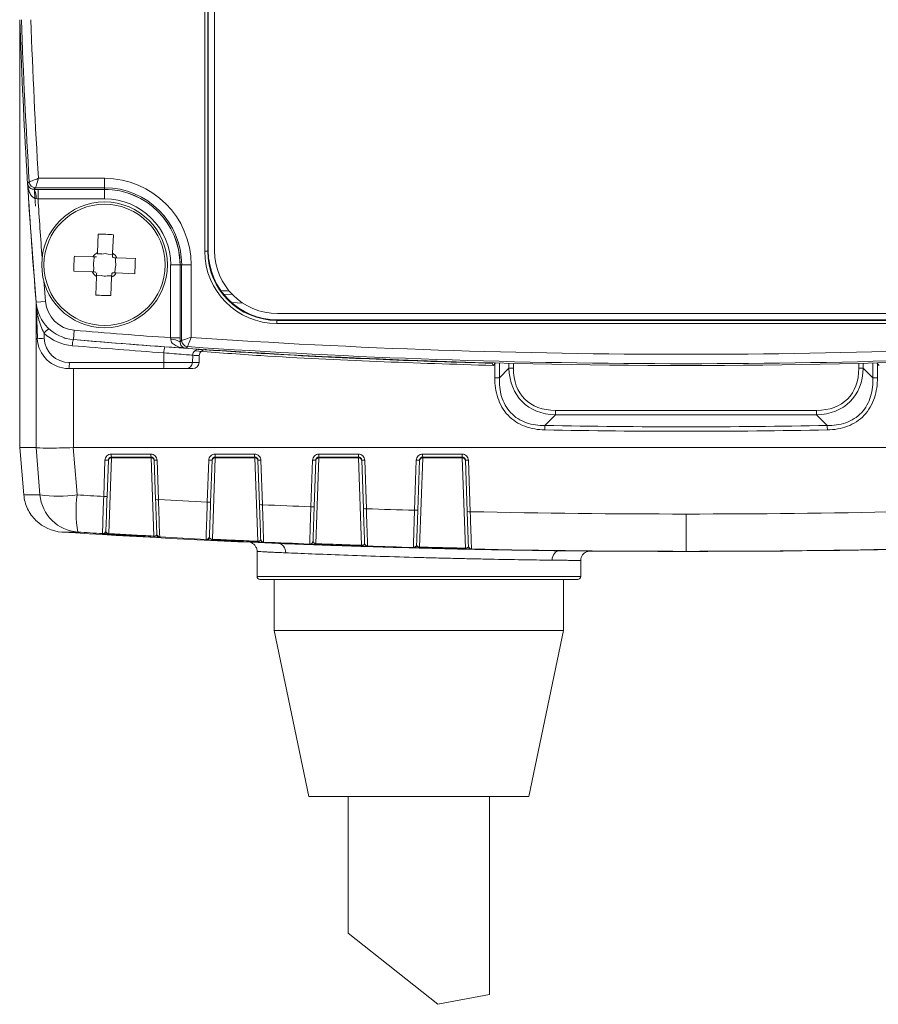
# Model space of a CAD drawing. Header units: millimetres. Extents: x 5 to 415, y 5 to 292.
# Tile 23 of 57: x 64 to 91, y 115 to 146. Entities that reach past the tile are written whole.
import ezdxf

# ---------------------------------------------------------------- set-up
doc = ezdxf.new("R2010")
doc.units = ezdxf.units.MM

msp = doc.modelspace()

# ---------------------------------------------------------------- linework, layer by layer
at = {"color": 7, "linetype": 'Continuous', "lineweight": 15}
for p, q in [((69.725, 138.706), (69.725, 153.438)), ((69.825, 153.438), (69.825, 138.706)), ((63.841, 132.46), (63.841, 146.072)), ((64.438, 141.025), (66.541, 141.025)), ((66.541, 141.025), (66.541, 140.725)), ((66.541, 140.725), (64.344, 140.725)), ((64.423, 140.674), (66.541, 140.674)), ((64.423, 140.374), (64.423, 140.674)), ((66.541, 140.674), (66.541, 140.725)), ((66.541, 140.374), (64.423, 140.374)), ((66.797, 138.645), (66.821, 139.231)), ((66.167, 138.528), (65.581, 138.552)), ((67.52, 138.471), (66.934, 138.496)), ((69.725, 138.706), (69.825, 138.706)), ((69.825, 138.706), (69.84, 138.721)), ((68.643, 135.953), (68.643, 138.272)), ((68.943, 138.272), (68.993, 138.272)), ((68.943, 138.272), (68.943, 135.953)), ((68.993, 135.87), (68.993, 138.272)), ((69.293, 138.272), (68.993, 138.272)), ((69.293, 138.272), (69.293, 135.963)), ((65.561, 138.073), (66.147, 138.048)), ((66.285, 137.899), (66.26, 137.313)), ((66.74, 137.292), (66.764, 137.878)), ((64.661, 137.107), (64.362, 137.082)), ((64.362, 137.082), (64.362, 137.082)), ((64.402, 135.937), (64.362, 137.078)), ((72.041, 136.722), (98.041, 136.722)), ((72.04, 136.521), (72.025, 136.506)), ((72.025, 136.406), (72.025, 136.506)), ((72.025, 136.506), (98.056, 136.506)), ((98.056, 136.406), (72.025, 136.406)), ((64.614, 136.101), (64.619, 135.937)), ((65.574, 136.191), (65.549, 135.892)), ((68.643, 135.953), (68.943, 135.953)), ((65.549, 135.892), (65.549, 135.892)), ((68.429, 135.473), (68.428, 135.165)), ((69.344, 135.397), (69.336, 135.165)), ((69.547, 135.165), (69.555, 135.383)), ((65.419, 135.165), (68.428, 135.165)), ((68.428, 135.165), (69.336, 135.165)), ((78.868, 135.142), (78.898, 135.071)), ((68.411, 134.972), (65.401, 134.972)), ((69.139, 134.972), (68.411, 134.972)), ((69.347, 134.972), (69.139, 134.972)), ((79.101, 134.683), (79.404, 134.986)), ((79.546, 134.986), (79.404, 134.986)), ((90.535, 134.986), (90.677, 134.986)), ((90.98, 134.683), (90.677, 134.986)), ((79.101, 134.683), (78.955, 134.683)), ((90.98, 134.683), (91.127, 134.683)), ((80.889, 133.643), (80.889, 133.501)), ((80.889, 133.643), (89.192, 133.643)), ((89.192, 133.643), (89.192, 133.501)), ((63.841, 132.46), (64.362, 132.46)), ((63.972, 130.955), (63.841, 132.46)), ((65.549, 132.46), (104.533, 132.46)), ((66.754, 132.25), (68.012, 132.25)), ((70.055, 132.25), (71.314, 132.25)), ((73.357, 132.25), (74.615, 132.25)), ((76.658, 132.25), (77.917, 132.25)), ((66.513, 130.902), (66.554, 132.057)), ((66.662, 132.062), (66.621, 130.908)), ((66.762, 132.129), (66.678, 129.724)), ((68.02, 132.158), (66.762, 132.158)), ((68.107, 129.642), (68.02, 132.129)), ((68.163, 130.807), (68.12, 132.062)), ((68.212, 132.057), (68.256, 130.802)), ((69.809, 130.721), (69.855, 132.057)), ((69.962, 132.062), (69.915, 130.726)), ((70.062, 132.129), (69.971, 129.544)), ((71.32, 132.158), (70.062, 132.158)), ((71.412, 129.477), (71.32, 132.129)), ((71.469, 130.644), (71.42, 132.062)), ((71.514, 132.057), (71.563, 130.639)), ((73.105, 130.575), (73.157, 132.057)), ((73.262, 132.062), (73.21, 130.58)), ((73.362, 132.129), (73.266, 129.401)), ((74.62, 132.158), (73.362, 132.158)), ((74.717, 129.35), (74.62, 132.129)), ((74.774, 130.517), (74.72, 132.062)), ((74.815, 132.057), (74.869, 130.511)), ((76.402, 130.465), (76.458, 132.057)), ((76.562, 132.062), (76.506, 130.47)), ((76.662, 132.129), (76.563, 129.295)), ((77.92, 132.158), (76.662, 132.158)), ((78.02, 129.259), (77.92, 132.129)), ((78.077, 130.425), (78.02, 132.062)), ((78.117, 132.057), (78.174, 130.42)), ((85.041, 130.345), (85.041, 129.158)), ((66.529, 129.721), (66.676, 129.712)), ((72.071, 129.41), (72.071, 129.41)), ((71.391, 129.157), (71.391, 128.36)), ((81.026, 129.177), (81.026, 129.177)), ((84.346, 129.158), (84.532, 129.158)), ((85.736, 129.158), (85.55, 129.158)), ((81.691, 128.36), (81.691, 128.869)), ((81.591, 128.26), (71.491, 128.26)), ((71.941, 126.64), (71.941, 128.26)), ((81.141, 128.26), (81.141, 126.64)), ((71.941, 126.64), (81.141, 126.64)), ((71.941, 126.64), (73.041, 121.36)), ((80.041, 121.36), (81.141, 126.64)), ((80.041, 121.36), (73.041, 121.36)), ((74.291, 121.36), (74.291, 117.012)), ((78.791, 115.055), (78.791, 121.36)), ((77.138, 114.747), (74.291, 117.012)), ((78.791, 115.055), (77.138, 114.747))]:
    msp.add_line(p, q, dxfattribs=at)
at = {"color": 144, "linetype": 'Continuous', "lineweight": 0}
for p, q in [((69.84, 138.721), (69.84, 153.423)), ((70.041, 153.422), (70.041, 138.722)), ((64.301, 140.729), (64.339, 140.139)), ((66.541, 140.374), (66.541, 140.674)), ((66.342, 139.251), (66.317, 138.665)), ((66.209, 138.526), (66.203, 138.383)), ((66.317, 138.665), (66.315, 138.624)), ((66.458, 138.618), (66.315, 138.624)), ((66.795, 138.603), (66.652, 138.61)), ((66.886, 138.354), (66.892, 138.497)), ((66.195, 138.189), (66.189, 138.046)), ((66.872, 138.018), (66.878, 138.161)), ((68.643, 138.272), (68.943, 138.272)), ((66.286, 137.94), (66.429, 137.934)), ((66.623, 137.926), (66.766, 137.92)), ((66.914, 138.016), (67.5, 137.991)), ((70.325, 137.343), (70.61, 137.325)), ((70.937, 137.054), (70.579, 137.076)), ((98.042, 136.521), (72.04, 136.521)), ((65.291, 135.927), (65.19, 135.98)), ((69.634, 135.577), (69.517, 135.584)), ((78.88, 135.154), (78.868, 135.142)), ((78.979, 135.151), (78.898, 135.071)), ((91.183, 135.071), (91.103, 135.151)), ((80.889, 133.501), (80.55, 133.162)), ((89.192, 133.501), (80.889, 133.501)), ((89.192, 133.501), (89.531, 133.162)), ((68.02, 132.129), (66.762, 132.129)), ((71.32, 132.129), (70.062, 132.129)), ((74.62, 132.129), (73.362, 132.129)), ((77.92, 132.129), (76.662, 132.129))]:
    msp.add_line(p, q, dxfattribs=at)
at = {"color": 8, "linetype": 'Continuous', "lineweight": 15}
for p, q in [((64.362, 132.46), (64.362, 137.075)), ((69.336, 135.165), (69.547, 135.165)), ((78.955, 134.683), (78.955, 135.127)), ((79.101, 135.148), (79.101, 134.683)), ((79.404, 134.986), (79.404, 135.14)), ((79.546, 135.137), (79.546, 134.986)), ((90.535, 135.137), (90.535, 134.986)), ((90.677, 134.986), (90.677, 135.14)), ((90.98, 135.148), (90.98, 134.683)), ((91.127, 134.683), (91.127, 135.127)), ((65.549, 134.972), (65.549, 132.46)), ((71.391, 128.36), (81.691, 128.36))]:
    msp.add_line(p, q, dxfattribs=at)
at = {"color": 7, "linetype": 'Continuous', "lineweight": 15, "flags": 128}
for points in [[(64.092, 140.857), (64.095, 140.86), (64.098, 140.863), (64.111, 140.877), (64.145, 140.912)], [(64.344, 140.725), (64.321, 140.7), (64.297, 140.674)], [(68.943, 135.823), (68.968, 135.846), (68.993, 135.87)], [(69.18, 135.67), (69.179, 135.669), (69.165, 135.656), (69.127, 135.621), (69.124, 135.619)], [(64.485, 130.955), (64.462, 131.231), (64.362, 132.46)], [(65.544, 132.46), (65.645, 131.231), (65.667, 130.955)]]:
    msp.add_lwpolyline(points, dxfattribs=at)
at = {"color": 8, "linetype": 'Continuous', "lineweight": 15, "flags": 128}
for points in [[(64.61, 137.75), (64.628, 137.515), (64.661, 137.107)], [(78.177, 129.234), (78.194, 129.228), (78.213, 129.226)]]:
    msp.add_lwpolyline(points, dxfattribs=at)
at = {"color": 7, "linetype": 'Continuous', "lineweight": 15}
for radius in [2, 1.928]:
    msp.add_circle((66.541, 138.272), radius, dxfattribs=at)
for centre, radius, start, end in [((259.222, 152.895), 195.5, 182, 184.63923), ((259.222, 152.895), 195.445, 182.00057, 183.51489), ((259.222, 152.895), 195.145, 182.00364, 183.48728), ((66.541, 138.272), 2.753, 0, 90), ((259.222, 152.895), 195.5, 183.53018, 184.63923), ((64.344, 140.925), 0.2, 183.5196, 269.9953), ((63.955, 140.447), 0.411, 350.4313, 33.6181), ((66.541, 138.272), 2.453, 0, 90), ((66.284, 132.173), 7.078, 85.6456, 89.5317), ((72.639, 138.015), 7.078, 175.6456, 179.5317), ((66.541, 138.272), 0.453, 29.6165, 55.5608), ((60.442, 138.529), 7.078, 355.6456, 359.5317), ((72.041, 138.722), 2, 180, 270), ((66.541, 138.272), 0.453, 299.6165, 325.5608), ((66.797, 144.37), 7.078, 265.6456, 269.5317), ((65.658, 137.188), 1.3, 184.6392, 265.1805), ((65.658, 137.188), 1.3, 184.6392, 265.1805), ((65.658, 137.188), 1, 184.6392, 265.1805), ((65.095, 135.721), 0.613, 122.2304, 141.7169), ((65.64, 137.195), 1.5, 226.8037, 265.1805), ((85.041, 367.072), 231.7, 265.18047, 265.94179), ((85.041, 367.072), 231.645, 266.10203, 273.89797), ((64.511, 137.405), 1.472, 265.768, 274.232), ((65.401, 135.972), 1, 182, 270), ((65.419, 135.965), 0.8, 182, 270), ((66.067, 135.701), 0.552, 159.7217, 180.0968), ((85.023, 367.079), 232.2, 265.18047, 265.90184), ((85.041, 367.072), 232, 265.18047, 274.81953), ((85.041, 367.072), 232, 265.18047, 266.06614), ((68.982, 135.48), 0.553, 160.4921, 180.7983), ((68.716, 135.491), 0.402, 55.5673, 99.7184), ((69.193, 135.87), 0.2, 180.0047, 266.0742), ((85.041, 367.072), 231.945, 266.07893, 273.92107), ((69.543, 135.391), 0.199, 86.4908, 178.2486), ((69.755, 135.376), 0.2, 86.2441, 178.0541), ((64.859, 135.118), 0.562, 344.9156, 4.7702), ((67.868, 135.118), 0.562, 344.9156, 4.7702), ((69.138, 135.171), 0.199, 270.2911, 358.316), ((69.347, 135.172), 0.2, 270, 358), ((88.285, 132.879), 7.74, 177.907, 178.9543), ((81.796, 132.879), 7.74, 1.0457, 2.093), ((67.04, 132.228), 0.287, 175.7381, 194.0957), ((70.402, 132.228), 0.348, 176.4706, 191.5943), ((71.692, 132.228), 0.379, 176.7558, 190.6337), ((73.799, 132.228), 0.443, 177.2248, 189.0675), ((78.638, 132.228), 0.722, 178.2938, 185.5451), ((66.593, 132.368), 0.314, 262.8585, 282.688), ((69.893, 132.365), 0.31, 262.919, 282.7012), ((71.482, 132.332), 0.277, 257.0179, 276.6271), ((73.194, 132.361), 0.307, 262.9778, 282.7182), ((78.083, 132.34), 0.285, 257.1098, 276.7207), ((65.076, 135.292), 4.377, 262.2355, 277.7645), ((65.778, 131.066), 1.298, 184.9046, 266.2369), ((69.428, 130.442), 3.796, 172.2442, 190.1936), ((66.552, 131.214), 0.314, 262.8575, 282.6879), ((68.225, 131.073), 0.273, 256.966, 276.583), ((69.847, 131.029), 0.31, 262.9181, 282.7009), ((71.531, 130.914), 0.277, 257.0185, 276.6277), ((73.142, 130.879), 0.307, 262.9768, 282.7178), ((74.836, 130.791), 0.281, 257.0666, 276.6738), ((76.439, 130.766), 0.303, 263.0337, 282.7386), ((78.14, 130.703), 0.285, 257.1104, 276.7215), ((84.346, 429.158), 300, 266.33812, 267.6549), ((66.483, 129.822), 0.1, 266.4877, 357.9996), ((68.302, 129.716), 0.1, 182.0003, 266.8343), ((68.302, 129.702), 0.1, 182, 230.1715), ((85.736, 429.158), 300, 270, 273.66188), ((68.023, 129.642), 0.084, 339.1401, 359.4829), ((69.777, 129.639), 0.1, 267.1145, 357.9998), ((69.776, 129.626), 0.1, 294.5533, 357.9999), ((69.878, 129.545), 0.0935, 341.4123, 359.6093), ((71.309, 129.478), 0.103, 343.1889, 359.6919), ((71.607, 129.552), 0.1, 182.0002, 267.4634), ((71.608, 129.54), 0.1, 182, 239.3125), ((73.072, 129.491), 0.1, 267.7419, 357.9998), ((73.071, 129.48), 0.1, 295.1456, 358), ((73.148, 129.402), 0.119, 345.4995, 359.78), ((74.912, 129.425), 0.1, 182.0001, 268.0927), ((74.912, 129.415), 0.1, 182, 240.136), ((76.368, 129.38), 0.1, 268.3699, 357.9999), ((74.582, 129.35), 0.135, 347.3244, 359.836), ((76.368, 129.371), 0.1, 292.6617, 358), ((76.398, 129.295), 0.165, 349.6665, 359.8924), ((77.819, 129.26), 0.2, 351.5289, 359.9265), ((78.215, 129.333), 0.1, 182, 268.7221), ((78.215, 129.326), 0.1, 182, 247.8074), ((84.346, 429.158), 300, 269.36608, 270), ((71.491, 128.36), 0.1, 180, 270), ((81.591, 128.36), 0.1, 270, 0)]:
    msp.add_arc(centre, radius, start, end, dxfattribs=at)
at = {"color": 144, "linetype": 'Continuous', "lineweight": 0}
for centre, radius, start, end in [((66.541, 138.272), 2.403, 0, 90), ((66.541, 138.272), 2.4, 0, 90), ((66.541, 138.272), 2.103, 0, 90), ((66.541, 138.272), 0.453, 119.6165, 145.5608), ((66.541, 138.272), 0.355, 40.051, 45.1263), ((66.541, 138.272), 0.453, 209.6165, 235.5608), ((66.541, 138.272), 0.355, 310.051, 315.1263), ((64.162, 137.071), 0.2, 2, 4.6379), ((64.231, 137.072), 0.131, 0.7177, 4.6386), ((85.041, 364.919), 231.8, 268.88996, 271.11004), ((68.319, 132.228), 0.307, 176.0145, 193.1454), ((75.11, 132.228), 0.496, 177.5171, 188.0985), ((77.272, 132.228), 0.615, 177.9961, 186.5204), ((66.748, 132.042), 0.0884, 81.0057, 166.8452), ((68.033, 132.042), 0.0884, 13.1548, 98.9943), ((68.181, 132.327), 0.273, 256.9654, 276.5825), ((70.048, 132.042), 0.0884, 81.0057, 166.8452), ((71.333, 132.042), 0.0884, 13.1548, 98.9943), ((73.348, 132.042), 0.0884, 81.0057, 166.8452), ((74.633, 132.042), 0.0884, 13.1548, 98.9943), ((74.782, 132.336), 0.281, 257.0659, 276.6731), ((76.495, 132.358), 0.303, 263.0347, 282.7391), ((76.648, 132.042), 0.0884, 81.0057, 166.8452), ((77.933, 132.042), 0.0884, 13.1548, 98.9943), ((66.483, 129.808), 0.1, 266.532, 357.9998), ((66.6, 129.725), 0.078, 337.4211, 359.3703)]:
    msp.add_arc(centre, radius, start, end, dxfattribs=at)
at = {"color": 8, "linetype": 'Continuous', "lineweight": 15}
for centre, radius, start, end in [((259.222, 152.895), 195.2, 183.67751, 184.23005), ((68.302, 129.702), 0.1, 230.1715, 266.8817), ((69.776, 129.626), 0.1, 267.1646, 294.5533), ((71.608, 129.54), 0.1, 239.3125, 267.5159), ((73.071, 129.48), 0.1, 267.7965, 295.1456), ((74.912, 129.415), 0.1, 240.136, 268.1491), ((76.368, 129.371), 0.1, 268.4278, 292.6618)]:
    msp.add_arc(centre, radius, start, end, dxfattribs=at)
at = {"color": 144, "linetype": 'Continuous', "lineweight": 0}
for centre, major_axis, ratio, start_param, end_param in [((66.542, 138.316), (0.013, 0.313), 0.990116, 5.965619, 6.600752), ((72.04, 138.721), (1.556, 1.556), 0.999931, 2.356233, 3.926953), ((66.497, 138.274), (0.313, -0.013), 0.990116, 2.824026, 3.459159), ((66.585, 138.27), (0.313, -0.013), 0.990116, 5.965619, 6.600752), ((66.539, 138.228), (0.013, 0.313), 0.990116, 2.824026, 3.459159), ((85.041, 375.397), (0, 238.404), 0.99939, 3.079438, 3.080558)]:
    msp.add_ellipse(centre, major_axis=major_axis, ratio=ratio, start_param=start_param, end_param=end_param, dxfattribs=at)
at = {"color": 7, "linetype": 'Continuous', "lineweight": 15}
for centre, major_axis, ratio, start_param, end_param in [((72.025, 138.706), (1.626, 1.626), 0.999924, 2.356233, 3.926953), ((72.025, 138.706), (1.556, 1.556), 0.999917, 2.356233, 3.926953), ((82.233, 136.33), (2.409, 2.409), 0.616493, 2.617994, 3.665191), ((82.233, 136.33), (2.327, 2.327), 0.57735, 2.617994, 3.665191), ((87.848, 136.33), (2.409, -2.409), 0.616493, 5.759587, 6.806784), ((87.848, 136.33), (-2.327, 2.327), 0.57735, 2.617994, 3.665191), ((85.041, 364.777), (232, 0), 0.999138, 4.693015, 4.731763)]:
    msp.add_ellipse(centre, major_axis=major_axis, ratio=ratio, start_param=start_param, end_param=end_param, dxfattribs=at)
for points, knots in [([(64.145, 140.912), (64.145, 140.913), (64.179, 140.926), (64.29, 140.968), (64.363, 140.996), (64.438, 141.025)], [0, 0, 0, 0, 0.5, 0.5, 1, 1, 1, 1]), ([(64.344, 140.725), (64.344, 140.725), (64.355, 140.76), (64.391, 140.873), (64.414, 140.948), (64.438, 141.025)], [0, 0, 0, 0, 0.5, 0.5, 1, 1, 1, 1]), ([(64.297, 140.674), (64.272, 140.674), (64.253, 140.678), (64.219, 140.688), (64.205, 140.695), (64.168, 140.716), (64.151, 140.732), (64.109, 140.783), (64.096, 140.82), (64.092, 140.857)], [0, 0, 0, 0, 0.125, 0.125, 0.25, 0.25, 0.5, 0.5, 1, 1, 1, 1]), ([(64.36, 140.378), (64.306, 140.382), (64.263, 140.416), (64.199, 140.491), (64.175, 140.534), (64.118, 140.667), (64.099, 140.762), (64.092, 140.857)], [0, 0, 0, 0, 0.25, 0.25, 0.5, 0.5, 1, 1, 1, 1]), ([(64.614, 136.101), (64.573, 136.177), (64.538, 136.255), (64.48, 136.416), (64.456, 136.497), (64.415, 136.66), (64.4, 136.743), (64.382, 136.868), (64.376, 136.909), (64.37, 136.971), (64.368, 136.992), (64.366, 137.023), (64.365, 137.033), (64.364, 137.054), (64.363, 137.065), (64.362, 137.073)], [0, 0, 0, 0, 0.25, 0.25, 0.5, 0.5, 0.75, 0.75, 0.875, 0.875, 0.9375, 0.9375, 0.96875, 0.96875, 1, 1, 1, 1]), ([(68.993, 135.87), (68.994, 135.87), (69.028, 135.881), (69.142, 135.916), (69.217, 135.939), (69.293, 135.963)], [0, 0, 0, 0, 0.5, 0.5, 1, 1, 1, 1]), ([(69.18, 135.67), (69.18, 135.671), (69.193, 135.704), (69.236, 135.815), (69.264, 135.888), (69.293, 135.963)], [0, 0, 0, 0, 0.5, 0.5, 1, 1, 1, 1]), ([(68.648, 135.887), (68.651, 135.833), (68.685, 135.791), (68.76, 135.727), (68.802, 135.703), (68.935, 135.645), (69.029, 135.626), (69.124, 135.619)], [0, 0, 0, 0, 0.25, 0.25, 0.5, 0.5, 1, 1, 1, 1]), ([(68.943, 135.823), (68.943, 135.798), (68.947, 135.779), (68.957, 135.745), (68.963, 135.732), (68.984, 135.695), (69, 135.677), (69.051, 135.635), (69.087, 135.622), (69.124, 135.619)], [0, 0, 0, 0, 0.125, 0.125, 0.25, 0.25, 0.5, 0.5, 1, 1, 1, 1]), ([(69.344, 135.397), (69.311, 135.399), (69.203, 135.408), (68.871, 135.435), (68.656, 135.453), (68.429, 135.473)], [0, 0, 0, 0, 0.5, 0.5, 1, 1, 1, 1]), ([(80.546, 133.021), (80.437, 133.023), (80.33, 133.032), (80.118, 133.069), (80.012, 133.097), (79.81, 133.174), (79.714, 133.221), (79.534, 133.339), (79.449, 133.409), (79.227, 133.644), (79.118, 133.837), (78.983, 134.248), (78.955, 134.466), (78.955, 134.683)], [0, 0, 0, 0, 0.125, 0.125, 0.25, 0.25, 0.375, 0.375, 0.5, 0.5, 0.75, 0.75, 1, 1, 1, 1]), ([(79.101, 134.683), (79.095, 134.482), (79.114, 134.28), (79.228, 133.897), (79.325, 133.715), (79.528, 133.497), (79.607, 133.432), (79.775, 133.326), (79.865, 133.284), (80.054, 133.218), (80.153, 133.195), (80.35, 133.167), (80.449, 133.161), (80.55, 133.162)], [0, 0, 0, 0, 0.25, 0.25, 0.5, 0.5, 0.625, 0.625, 0.75, 0.75, 0.875, 0.875, 1, 1, 1, 1]), ([(90.98, 134.683), (90.986, 134.482), (90.967, 134.28), (90.853, 133.897), (90.756, 133.715), (90.553, 133.497), (90.474, 133.432), (90.306, 133.326), (90.216, 133.284), (90.027, 133.218), (89.929, 133.195), (89.731, 133.167), (89.632, 133.161), (89.531, 133.162)], [0, 0, 0, 0, 0.25, 0.25, 0.5, 0.5, 0.625, 0.625, 0.75, 0.75, 0.875, 0.875, 1, 1, 1, 1]), ([(89.535, 133.021), (89.644, 133.023), (89.751, 133.032), (89.964, 133.069), (90.069, 133.097), (90.271, 133.174), (90.367, 133.221), (90.548, 133.339), (90.633, 133.409), (90.854, 133.644), (90.963, 133.837), (91.098, 134.248), (91.127, 134.466), (91.127, 134.683)], [0, 0, 0, 0, 0.125, 0.125, 0.25, 0.25, 0.375, 0.375, 0.5, 0.5, 0.75, 0.75, 1, 1, 1, 1]), ([(65.544, 132.46), (65.392, 132.454), (65.246, 132.45), (64.969, 132.444), (64.845, 132.442), (64.522, 132.442), (64.388, 132.449), (64.362, 132.46)], [0, 0, 0, 0, 0.25, 0.25, 0.5, 0.5, 1, 1, 1, 1]), ([(66.754, 132.25), (66.702, 132.25), (66.651, 132.229), (66.578, 132.158), (66.556, 132.108), (66.554, 132.057)], [0, 0, 0, 0, 0.5, 0.5, 1, 1, 1, 1]), ([(70.055, 132.25), (70.003, 132.25), (69.953, 132.229), (69.879, 132.158), (69.857, 132.108), (69.855, 132.057)], [0, 0, 0, 0, 0.5, 0.5, 1, 1, 1, 1]), ([(71.514, 132.057), (71.512, 132.108), (71.49, 132.158), (71.416, 132.229), (71.365, 132.25), (71.314, 132.25)], [0, 0, 0, 0, 0.5, 0.5, 1, 1, 1, 1]), ([(73.357, 132.25), (73.305, 132.25), (73.254, 132.229), (73.181, 132.158), (73.158, 132.108), (73.157, 132.057)], [0, 0, 0, 0, 0.5, 0.5, 1, 1, 1, 1]), ([(78.117, 132.057), (78.115, 132.108), (78.092, 132.158), (78.019, 132.229), (77.968, 132.25), (77.917, 132.25)], [0, 0, 0, 0, 0.5, 0.5, 1, 1, 1, 1]), ([(66.662, 132.062), (66.662, 132.073), (66.664, 132.084), (66.668, 132.095), (66.673, 132.105), (66.679, 132.115), (66.686, 132.124), (66.693, 132.132), (66.702, 132.14), (66.712, 132.145), (66.722, 132.151), (66.733, 132.155), (66.744, 132.157), (66.75, 132.158), (66.756, 132.158), (66.762, 132.158)], [0, 0, 0, 0, 0.0000344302, 0.0000344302, 0.0000344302, 0.0000689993, 0.0000689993, 0.0000689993, 0.0001036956, 0.0001036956, 0.0001036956, 0.0001382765, 0.0001382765, 0.0001382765, 0.0001562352, 0.0001562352, 0.0001562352, 0.0001562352]), ([(69.962, 132.062), (69.962, 132.073), (69.964, 132.084), (69.968, 132.095), (69.973, 132.105), (69.979, 132.115), (69.986, 132.124), (69.993, 132.132), (70.002, 132.14), (70.012, 132.145), (70.022, 132.151), (70.033, 132.155), (70.044, 132.157), (70.05, 132.158), (70.056, 132.158), (70.062, 132.158)], [0, 0, 0, 0, 0.0000343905, 0.0000343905, 0.0000343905, 0.0000688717, 0.0000688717, 0.0000688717, 0.0001034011, 0.0001034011, 0.0001034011, 0.0001377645, 0.0001377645, 0.0001377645, 0.0001556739, 0.0001556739, 0.0001556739, 0.0001556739]), ([(71.32, 132.158), (71.331, 132.158), (71.342, 132.156), (71.353, 132.153), (71.363, 132.149), (71.373, 132.144), (71.382, 132.137), (71.391, 132.13), (71.398, 132.121), (71.404, 132.112), (71.41, 132.102), (71.415, 132.092), (71.417, 132.081), (71.419, 132.075), (71.419, 132.068), (71.42, 132.062)], [0, 0, 0, 0, 0.0000335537, 0.0000335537, 0.0000335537, 0.0000670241, 0.0000670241, 0.0000670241, 0.0001004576, 0.0001004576, 0.0001004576, 0.000134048, 0.000134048, 0.000134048, 0.0001533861, 0.0001533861, 0.0001533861, 0.0001533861]), ([(73.262, 132.062), (73.262, 132.073), (73.264, 132.084), (73.268, 132.095), (73.273, 132.105), (73.279, 132.115), (73.286, 132.124), (73.293, 132.132), (73.302, 132.14), (73.312, 132.145), (73.322, 132.151), (73.333, 132.155), (73.344, 132.157), (73.35, 132.158), (73.356, 132.158), (73.362, 132.158)], [0, 0, 0, 0, 0.0000343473, 0.0000343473, 0.0000343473, 0.0000687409, 0.0000687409, 0.0000687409, 0.0001031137, 0.0001031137, 0.0001031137, 0.0001372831, 0.0001372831, 0.0001372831, 0.0001551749, 0.0001551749, 0.0001551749, 0.0001551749]), ([(77.92, 132.158), (77.931, 132.158), (77.942, 132.156), (77.953, 132.153), (77.963, 132.149), (77.973, 132.144), (77.982, 132.137), (77.991, 132.13), (77.998, 132.121), (78.004, 132.112), (78.01, 132.102), (78.015, 132.092), (78.017, 132.081), (78.019, 132.075), (78.019, 132.068), (78.02, 132.062)], [0, 0, 0, 0, 0.0000334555, 0.0000334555, 0.0000334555, 0.0000669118, 0.0000669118, 0.0000669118, 0.0001004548, 0.0001004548, 0.0001004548, 0.0001342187, 0.0001342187, 0.0001342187, 0.0001534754, 0.0001534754, 0.0001534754, 0.0001534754]), ([(63.972, 130.955), (63.986, 130.8), (64.026, 130.652), (64.159, 130.372), (64.249, 130.246), (64.58, 129.923), (64.875, 129.791), (65.185, 129.771)], [0, 0, 0, 0, 0.25, 0.25, 0.5, 0.5, 1, 1, 1, 1]), ([(66.477, 129.722), (66.476, 129.723), (66.477, 129.753), (66.479, 129.87), (66.482, 129.955), (66.491, 130.279), (66.502, 130.581), (66.513, 130.902)], [0, 0, 0, 0, 0.25, 0.25, 0.5, 0.5, 1, 1, 1, 1]), ([(66.621, 130.908), (66.611, 130.611), (66.601, 130.332), (66.591, 130.033), (66.588, 129.954), (66.584, 129.847), (66.583, 129.819), (66.583, 129.818)], [0, 0, 0, 0, 0.5, 0.5, 0.75, 0.75, 1, 1, 1, 1]), ([(68.202, 129.713), (68.202, 129.714), (68.198, 129.829), (68.187, 130.13), (68.183, 130.25), (68.174, 130.516), (68.169, 130.659), (68.163, 130.807)], [0, 0, 0, 0, 0.5, 0.5, 0.75, 0.75, 1, 1, 1, 1]), ([(68.256, 130.802), (68.261, 130.641), (68.265, 130.487), (68.274, 130.198), (68.278, 130.068), (68.289, 129.743), (68.294, 129.618), (68.296, 129.616)], [0, 0, 0, 0, 0.25, 0.25, 0.5, 0.5, 1, 1, 1, 1]), ([(69.772, 129.539), (69.771, 129.539), (69.772, 129.57), (69.774, 129.687), (69.777, 129.772), (69.787, 130.096), (69.797, 130.4), (69.809, 130.721)], [0, 0, 0, 0, 0.25, 0.25, 0.5, 0.5, 1, 1, 1, 1]), ([(69.915, 130.726), (69.905, 130.429), (69.895, 130.149), (69.884, 129.85), (69.882, 129.771), (69.878, 129.664), (69.877, 129.636), (69.877, 129.635)], [0, 0, 0, 0, 0.5, 0.5, 0.75, 0.75, 1, 1, 1, 1]), ([(71.507, 129.549), (71.507, 129.55), (71.503, 129.665), (71.493, 129.966), (71.489, 130.086), (71.479, 130.352), (71.474, 130.495), (71.469, 130.644)], [0, 0, 0, 0, 0.5, 0.5, 0.75, 0.75, 1, 1, 1, 1]), ([(71.563, 130.639), (71.568, 130.478), (71.573, 130.323), (71.582, 130.034), (71.586, 129.904), (71.597, 129.579), (71.601, 129.454), (71.603, 129.452)], [0, 0, 0, 0, 0.25, 0.25, 0.5, 0.5, 1, 1, 1, 1]), ([(73.068, 129.391), (73.067, 129.392), (73.068, 129.422), (73.071, 129.539), (73.073, 129.625), (73.083, 129.949), (73.094, 130.253), (73.105, 130.575)], [0, 0, 0, 0, 0.25, 0.25, 0.5, 0.5, 1, 1, 1, 1]), ([(73.21, 130.58), (73.2, 130.283), (73.19, 130.003), (73.179, 129.703), (73.176, 129.624), (73.173, 129.516), (73.172, 129.488), (73.172, 129.488)], [0, 0, 0, 0, 0.5, 0.5, 0.75, 0.75, 1, 1, 1, 1]), ([(74.812, 129.421), (74.812, 129.422), (74.808, 129.537), (74.797, 129.838), (74.793, 129.958), (74.784, 130.225), (74.779, 130.368), (74.774, 130.517)], [0, 0, 0, 0, 0.5, 0.5, 0.75, 0.75, 1, 1, 1, 1]), ([(74.869, 130.511), (74.874, 130.35), (74.879, 130.195), (74.888, 129.906), (74.892, 129.776), (74.903, 129.451), (74.907, 129.326), (74.908, 129.325)], [0, 0, 0, 0, 0.25, 0.25, 0.5, 0.5, 1, 1, 1, 1]), ([(76.365, 129.28), (76.365, 129.28), (76.365, 129.31), (76.368, 129.427), (76.371, 129.513), (76.381, 129.838), (76.391, 130.142), (76.402, 130.465)], [0, 0, 0, 0, 0.25, 0.25, 0.5, 0.5, 1, 1, 1, 1]), ([(76.506, 130.47), (76.496, 130.172), (76.486, 129.892), (76.475, 129.592), (76.473, 129.512), (76.469, 129.404), (76.468, 129.377), (76.468, 129.376)], [0, 0, 0, 0, 0.5, 0.5, 0.75, 0.75, 1, 1, 1, 1]), ([(78.115, 129.329), (78.115, 129.33), (78.111, 129.445), (78.1, 129.746), (78.096, 129.866), (78.087, 130.133), (78.082, 130.276), (78.077, 130.425)], [0, 0, 0, 0, 0.5, 0.5, 0.75, 0.75, 1, 1, 1, 1]), ([(78.174, 130.42), (78.179, 130.259), (78.184, 130.104), (78.193, 129.814), (78.197, 129.684), (78.208, 129.359), (78.212, 129.234), (78.213, 129.233)], [0, 0, 0, 0, 0.25, 0.25, 0.5, 0.5, 1, 1, 1, 1]), ([(66.477, 129.708), (66.477, 129.708), (66.477, 129.708), (66.477, 129.708), (66.477, 129.71), (66.477, 129.711), (66.477, 129.712), (66.477, 129.715), (66.477, 129.718), (66.477, 129.722)], [0, 0, 0, 0, 0.0002, 0.0002, 0.0002, 0.001, 0.001, 0.001, 0.003213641, 0.003213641, 0.003213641, 0.003213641]), ([(68.101, 129.612), (67.864, 129.626), (67.627, 129.639), (67.39, 129.653), (67.15, 129.666), (66.911, 129.68), (66.672, 129.695)], [0, 0, 0, 0, 0.000713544, 0.000713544, 0.000713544, 0.001434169, 0.001434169, 0.001434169, 0.001434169]), ([(66.678, 129.724), (66.917, 129.71), (67.156, 129.696), (67.395, 129.682), (67.632, 129.668), (67.869, 129.655), (68.107, 129.642)], [0, 0, 0, 0, 0.000720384, 0.000720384, 0.000720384, 0.001433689, 0.001433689, 0.001433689, 0.001433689]), ([(68.202, 129.699), (68.203, 129.686), (68.199, 129.673), (68.18, 129.656), (68.172, 129.65), (68.147, 129.642), (68.127, 129.639), (68.107, 129.642)], [0, 0, 0, 0, 0.5, 0.5, 0.75, 0.75, 1, 1, 1, 1]), ([(68.101, 129.612), (68.132, 129.611), (68.163, 129.609), (68.215, 129.606), (68.235, 129.605), (68.283, 129.603), (68.297, 129.602), (68.297, 129.603)], [0, 0, 0, 0, 0.25, 0.25, 0.5, 0.5, 1, 1, 1, 1]), ([(68.296, 129.616), (68.296, 129.616), (68.296, 129.616), (68.296, 129.615), (68.296, 129.614), (68.296, 129.613), (68.296, 129.612), (68.296, 129.609), (68.296, 129.605), (68.297, 129.603)], [0, 0, 0, 0, 0.0002, 0.0002, 0.0002, 0.001, 0.001, 0.001, 0.003447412, 0.003447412, 0.003447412, 0.003447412]), ([(69.772, 129.526), (69.772, 129.526), (69.772, 129.526), (69.772, 129.526), (69.772, 129.527), (69.772, 129.528), (69.772, 129.529), (69.772, 129.532), (69.772, 129.535), (69.772, 129.539)], [0, 0, 0, 0, 0.0002, 0.0002, 0.0002, 0.001, 0.001, 0.001, 0.003618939, 0.003618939, 0.003618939, 0.003618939]), ([(69.772, 129.526), (69.772, 129.525), (69.786, 129.525), (69.833, 129.522), (69.854, 129.521), (69.904, 129.518), (69.934, 129.517), (69.966, 129.515)], [0, 0, 0, 0, 0.5, 0.5, 0.75, 0.75, 1, 1, 1, 1]), ([(69.971, 129.544), (69.949, 129.546), (69.932, 129.553), (69.908, 129.566), (69.9, 129.573), (69.881, 129.594), (69.876, 129.608), (69.876, 129.622)], [0, 0, 0, 0, 0.25, 0.25, 0.5, 0.5, 1, 1, 1, 1]), ([(71.408, 129.448), (71.169, 129.459), (70.929, 129.47), (70.69, 129.481), (70.449, 129.492), (70.208, 129.503), (69.966, 129.515)], [0, 0, 0, 0, 0.000719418, 0.000719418, 0.000719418, 0.001444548, 0.001444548, 0.001444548, 0.001444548]), ([(69.971, 129.544), (70.212, 129.533), (70.453, 129.521), (70.695, 129.51), (70.934, 129.499), (71.173, 129.488), (71.412, 129.477)], [0, 0, 0, 0, 0.000724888, 0.000724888, 0.000724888, 0.001444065, 0.001444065, 0.001444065, 0.001444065]), ([(71.183, 129.442), (71.186, 129.441), (71.207, 129.435), (71.259, 129.41), (71.323, 129.355), (71.373, 129.272), (71.397, 129.199), (71.39, 129.161), (71.39, 129.157)], [0, 0, 0, 0, 0.0336865, 0.2114464, 0.4356599, 0.6939981, 0.9745565, 1, 1, 1, 1]), ([(71.408, 129.448), (71.439, 129.447), (71.47, 129.445), (71.521, 129.443), (71.542, 129.442), (71.59, 129.441), (71.603, 129.44), (71.603, 129.44)], [0, 0, 0, 0, 0.25, 0.25, 0.5, 0.5, 1, 1, 1, 1]), ([(71.508, 129.537), (71.508, 129.524), (71.504, 129.511), (71.486, 129.493), (71.478, 129.487), (71.453, 129.478), (71.433, 129.475), (71.412, 129.477)], [0, 0, 0, 0, 0.5, 0.5, 0.75, 0.75, 1, 1, 1, 1]), ([(71.603, 129.452), (71.603, 129.452), (71.603, 129.452), (71.603, 129.452), (71.603, 129.451), (71.603, 129.45), (71.603, 129.449), (71.603, 129.446), (71.603, 129.443), (71.603, 129.44)], [0, 0, 0, 0, 0.0002, 0.0002, 0.0002, 0.001, 0.001, 0.001, 0.003809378, 0.003809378, 0.003809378, 0.003809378]), ([(72.07, 129.41), (72.07, 129.41), (72.07, 129.41), (72.07, 129.41), (72.07, 129.41), (72.071, 129.41), (72.071, 129.41)], [0, 0, 0, 0, 0.0000002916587, 0.0000002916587, 0.0000002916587, 0.0000005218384, 0.0000005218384, 0.0000005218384, 0.0000005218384]), ([(72.071, 129.41), (72.196, 129.405), (72.332, 129.399), (72.625, 129.388), (72.781, 129.383), (73.273, 129.364), (73.631, 129.352), (74.216, 129.332), (74.417, 129.325), (74.825, 129.312), (75.032, 129.306), (75.667, 129.286), (76.109, 129.274), (76.768, 129.256), (76.989, 129.251), (77.425, 129.24), (77.64, 129.235), (78.062, 129.226), (78.27, 129.222), (78.68, 129.213), (78.882, 129.209), (79.464, 129.199), (79.823, 129.193), (80.481, 129.183), (80.776, 129.18), (81.026, 129.177)], [0, 0, 0, 0, 0.0625, 0.0625, 0.125, 0.125, 0.25, 0.25, 0.3125, 0.3125, 0.375, 0.375, 0.5, 0.5, 0.5625, 0.5625, 0.625, 0.625, 0.6875, 0.6875, 0.75, 0.75, 0.875, 0.875, 1, 1, 1, 1]), ([(72.071, 129.41), (72.134, 129.407), (72.195, 129.373), (72.281, 129.263), (72.306, 129.187), (72.305, 129.11)], [0, 0, 0, 0, 0.5, 0.5, 1, 1, 1, 1]), ([(73.068, 129.38), (73.068, 129.38), (73.068, 129.381), (73.068, 129.381), (73.068, 129.381), (73.068, 129.382), (73.068, 129.383), (73.068, 129.385), (73.068, 129.388), (73.068, 129.391)], [0, 0, 0, 0, 0.0002, 0.0002, 0.0002, 0.001, 0.001, 0.001, 0.003943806, 0.003943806, 0.003943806, 0.003943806]), ([(73.068, 129.38), (73.068, 129.38), (73.082, 129.379), (73.145, 129.377), (73.199, 129.375), (73.263, 129.372)], [0, 0, 0, 0, 0.5, 0.5, 1, 1, 1, 1]), ([(73.266, 129.401), (73.261, 129.402), (73.255, 129.402), (73.25, 129.403), (73.246, 129.404), (73.243, 129.405), (73.24, 129.405), (73.231, 129.408), (73.224, 129.411), (73.218, 129.414), (73.207, 129.419), (73.199, 129.424), (73.193, 129.43), (73.184, 129.438), (73.178, 129.447), (73.175, 129.456), (73.172, 129.463), (73.171, 129.47), (73.171, 129.477)], [0, 0, 0, 0, 0.0000169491, 0.0000169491, 0.0000169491, 0.0000282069, 0.0000282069, 0.0000282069, 0.0000605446, 0.0000605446, 0.0000605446, 0.0001142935, 0.0001142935, 0.0001142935, 0.000196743, 0.000196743, 0.000196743, 0.0002623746, 0.0002623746, 0.0002623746, 0.0002623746]), ([(74.713, 129.321), (74.472, 129.329), (74.231, 129.337), (73.99, 129.345), (73.748, 129.354), (73.505, 129.363), (73.263, 129.372)], [0, 0, 0, 0, 0.000724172, 0.000724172, 0.000724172, 0.001452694, 0.001452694, 0.001452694, 0.001452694]), ([(73.266, 129.401), (73.509, 129.392), (73.751, 129.383), (73.994, 129.375), (74.235, 129.366), (74.476, 129.358), (74.717, 129.35)], [0, 0, 0, 0, 0.000728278, 0.000728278, 0.000728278, 0.001452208, 0.001452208, 0.001452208, 0.001452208]), ([(74.812, 129.411), (74.813, 129.398), (74.808, 129.385), (74.79, 129.367), (74.782, 129.361), (74.757, 129.352), (74.738, 129.348), (74.717, 129.35)], [0, 0, 0, 0, 0.5, 0.5, 0.75, 0.75, 1, 1, 1, 1]), ([(80.776, 128.877), (80.658, 128.878), (80.529, 128.88), (80.253, 128.884), (80.105, 128.886), (79.637, 128.893), (79.298, 128.899), (78.748, 128.909), (78.556, 128.913), (78.169, 128.922), (77.775, 128.93), (77.369, 128.94), (76.957, 128.951), (76.748, 128.957), (76.125, 128.974), (75.707, 128.986), (74.907, 129.012), (74.518, 129.025), (73.781, 129.052), (73.442, 129.065), (72.977, 129.083), (72.829, 129.089), (72.552, 129.1), (72.424, 129.105), (72.305, 129.11)], [0, 0, 0, 0, 0.0625, 0.0625, 0.125, 0.125, 0.25, 0.25, 0.3125, 0.3125, 0.375, 0.4375, 0.4375, 0.5, 0.5, 0.625, 0.625, 0.75, 0.75, 0.875, 0.875, 0.9375, 0.9375, 1, 1, 1, 1]), ([(74.713, 129.321), (74.745, 129.32), (74.775, 129.319), (74.827, 129.317), (74.848, 129.316), (74.895, 129.315), (74.909, 129.315), (74.909, 129.315)], [0, 0, 0, 0, 0.25, 0.25, 0.5, 0.5, 1, 1, 1, 1]), ([(74.908, 129.325), (74.908, 129.324), (74.908, 129.324), (74.908, 129.324), (74.908, 129.323), (74.909, 129.323), (74.909, 129.322), (74.909, 129.319), (74.909, 129.317), (74.909, 129.315)], [0, 0, 0, 0, 0.0002, 0.0002, 0.0002, 0.001, 0.001, 0.001, 0.004090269, 0.004090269, 0.004090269, 0.004090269]), ([(76.365, 129.271), (76.365, 129.271), (76.365, 129.272), (76.365, 129.272), (76.365, 129.272), (76.365, 129.273), (76.365, 129.273), (76.365, 129.275), (76.365, 129.277), (76.365, 129.28)], [0, 0, 0, 0, 0.0002, 0.0002, 0.0002, 0.001, 0.001, 0.001, 0.004188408, 0.004188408, 0.004188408, 0.004188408]), ([(76.365, 129.271), (76.365, 129.271), (76.379, 129.271), (76.443, 129.269), (76.496, 129.267), (76.56, 129.266)], [0, 0, 0, 0, 0.5, 0.5, 1, 1, 1, 1]), ([(76.563, 129.295), (76.557, 129.295), (76.552, 129.296), (76.546, 129.296), (76.543, 129.297), (76.54, 129.298), (76.537, 129.298), (76.528, 129.3), (76.52, 129.303), (76.514, 129.306), (76.504, 129.31), (76.496, 129.316), (76.49, 129.321), (76.481, 129.329), (76.475, 129.338), (76.471, 129.346), (76.469, 129.353), (76.467, 129.361), (76.468, 129.368)], [0, 0, 0, 0, 0.0000165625, 0.0000165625, 0.0000165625, 0.0000277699, 0.0000277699, 0.0000277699, 0.0000595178, 0.0000595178, 0.0000595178, 0.00011177, 0.00011177, 0.00011177, 0.0001922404, 0.0001922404, 0.0001922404, 0.0002603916, 0.0002603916, 0.0002603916, 0.0002603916]), ([(78.018, 129.23), (77.775, 129.235), (77.533, 129.241), (77.29, 129.247), (77.047, 129.253), (76.803, 129.259), (76.56, 129.266)], [0, 0, 0, 0, 0.000727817, 0.000727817, 0.000727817, 0.001458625, 0.001458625, 0.001458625, 0.001458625]), ([(76.563, 129.295), (76.806, 129.288), (77.049, 129.282), (77.293, 129.276), (77.535, 129.27), (77.777, 129.265), (78.02, 129.259)], [0, 0, 0, 0, 0.000730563, 0.000730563, 0.000730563, 0.001458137, 0.001458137, 0.001458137, 0.001458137]), ([(78.018, 129.23), (78.049, 129.229), (78.079, 129.229), (78.131, 129.228), (78.152, 129.227), (78.199, 129.226), (78.213, 129.226), (78.213, 129.226)], [0, 0, 0, 0, 0.25, 0.25, 0.5, 0.5, 1, 1, 1, 1]), ([(78.115, 129.323), (78.116, 129.309), (78.111, 129.296), (78.093, 129.278), (78.085, 129.272), (78.06, 129.262), (78.041, 129.258), (78.02, 129.259)], [0, 0, 0, 0, 0.5, 0.5, 0.75, 0.75, 1, 1, 1, 1]), ([(78.213, 129.233), (78.213, 129.233), (78.213, 129.233), (78.213, 129.233), (78.213, 129.232), (78.213, 129.232), (78.213, 129.231), (78.213, 129.229), (78.213, 129.228), (78.213, 129.226)], [0, 0, 0, 0, 0.0002, 0.0002, 0.0002, 0.001, 0.001, 0.001, 0.004290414, 0.004290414, 0.004290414, 0.004290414]), ([(81.026, 129.177), (80.961, 129.177), (80.897, 129.145), (80.804, 129.035), (80.777, 128.957), (80.776, 128.877)], [0, 0, 0, 0, 0.5, 0.5, 1, 1, 1, 1]), ([(81.026, 129.177), (81.026, 129.177), (81.026, 129.177), (81.026, 129.177), (81.026, 129.177), (81.026, 129.177), (81.026, 129.177)], [0, 0, 0, 0, 0.0000000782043, 0.0000000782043, 0.0000000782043, 0.0000001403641, 0.0000001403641, 0.0000001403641, 0.0000001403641]), ([(81.692, 128.868), (81.694, 128.901), (81.698, 128.965), (81.742, 129.045), (81.795, 129.101), (81.849, 129.136), (81.894, 129.155), (81.92, 129.16), (81.929, 129.162)], [0, 0, 0, 0, 0.242403, 0.464034, 0.647008, 0.801669, 0.928934, 1, 1, 1, 1]), ([(84.532, 129.158), (84.596, 129.158), (84.713, 129.158), (84.938, 129.158), (85.041, 129.158)], [0, 0, 0, 0, 0.545485, 1, 1, 1, 1]), ([(85.041, 129.158), (85.142, 129.158), (85.367, 129.158), (85.485, 129.158), (85.55, 129.158)], [0, 0, 0, 0, 0.451286, 1, 1, 1, 1])]:
    msp.add_open_spline(points, degree=3, knots=knots, dxfattribs=at)
for points in [[(64.297, 140.674), (64.339, 140.674), (64.381, 140.674), (64.423, 140.674)], [(64.423, 140.374), (64.402, 140.376), (64.381, 140.377), (64.36, 140.378)], [(66.797, 138.645), (66.795, 138.607), (66.793, 138.568), (66.791, 138.524)], [(66.934, 138.496), (66.896, 138.497), (66.857, 138.499), (66.813, 138.501)], [(66.764, 137.878), (66.766, 137.917), (66.768, 137.956), (66.769, 138)], [(68.648, 135.887), (68.646, 135.909), (68.645, 135.931), (68.643, 135.953)], [(68.943, 135.953), (68.943, 135.909), (68.943, 135.866), (68.943, 135.823)], [(64.362, 132.46), (64.362, 132.46), (64.362, 132.46), (64.362, 132.46)], [(65.549, 132.46), (65.547, 132.46), (65.546, 132.46), (65.544, 132.46)], [(63.972, 130.955), (64.076, 130.955), (64.247, 130.955), (64.485, 130.955)], [(65.667, 130.955), (65.949, 130.937), (66.231, 130.919), (66.513, 130.902)], [(68.256, 130.802), (68.773, 130.774), (69.291, 130.747), (69.809, 130.721)], [(71.563, 130.639), (72.077, 130.616), (72.591, 130.595), (73.105, 130.575)], [(74.869, 130.511), (75.38, 130.495), (75.891, 130.479), (76.402, 130.465)], [(78.174, 130.42), (80.462, 130.369), (82.751, 130.345), (85.041, 130.345)], [(91.907, 130.42), (89.62, 130.369), (87.331, 130.345), (85.041, 130.345)], [(65.692, 129.771), (65.457, 129.771), (65.288, 129.771), (65.185, 129.771)], [(66.477, 129.722), (66.216, 129.738), (65.954, 129.754), (65.692, 129.771)], [(69.772, 129.539), (69.28, 129.563), (68.788, 129.589), (68.296, 129.616)], [(73.068, 129.391), (72.579, 129.41), (72.091, 129.431), (71.603, 129.452)], [(76.365, 129.28), (75.879, 129.294), (75.394, 129.309), (74.908, 129.325)], [(85.041, 129.158), (82.764, 129.158), (80.488, 129.182), (78.213, 129.233)], [(85.041, 129.158), (87.318, 129.158), (89.594, 129.182), (91.869, 129.233)]]:
    msp.add_open_spline(points, degree=3, dxfattribs=at)
at = {"color": 144, "linetype": 'Continuous', "lineweight": 0}
for points in [[(66.167, 138.528), (66.206, 138.526), (66.245, 138.525), (66.289, 138.523)], [(66.147, 138.048), (66.185, 138.047), (66.225, 138.045), (66.268, 138.043)], [(66.285, 137.899), (66.286, 137.937), (66.288, 137.976), (66.29, 138.02)], [(66.914, 138.016), (66.876, 138.018), (66.836, 138.019), (66.793, 138.021)]]:
    msp.add_open_spline(points, degree=3, dxfattribs=at)
for points, knots in [([(64.362, 137.073), (64.362, 137.075), (64.362, 137.076), (64.362, 137.077), (64.362, 137.077), (64.362, 137.077), (64.362, 137.078), (64.362, 137.078), (64.362, 137.078), (64.362, 137.078)], [0, 0, 0, 0, 0.000004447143, 0.000004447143, 0.000004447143, 0.000006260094, 0.000006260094, 0.000006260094, 0.000007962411, 0.000007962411, 0.000007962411, 0.000007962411]), ([(78.898, 135.071), (77.666, 135.11), (75.2, 135.189), (72.035, 135.339), (70.107, 135.482), (69.407, 135.534)], [0, 0, 0, 0, 0.38898, 0.77804, 1, 1, 1, 1]), ([(78.868, 135.142), (78.29, 135.158), (77.134, 135.192), (75.4, 135.258), (73.667, 135.337), (71.777, 135.435), (70.467, 135.522), (69.733, 135.57)], [0, 0, 0, 0, 0.189564, 0.37915, 0.568799, 0.758469, 1, 1, 1, 1]), ([(68.212, 132.057), (68.211, 132.108), (68.188, 132.158), (68.115, 132.229), (68.064, 132.25), (68.012, 132.25)], [0, 0, 0, 0, 0.5, 0.5, 1, 1, 1, 1]), ([(74.815, 132.057), (74.813, 132.108), (74.791, 132.158), (74.717, 132.229), (74.667, 132.25), (74.615, 132.25)], [0, 0, 0, 0, 0.5, 0.5, 1, 1, 1, 1]), ([(76.658, 132.25), (76.606, 132.25), (76.556, 132.229), (76.482, 132.158), (76.46, 132.108), (76.458, 132.057)], [0, 0, 0, 0, 0.5, 0.5, 1, 1, 1, 1]), ([(68.02, 132.158), (68.031, 132.158), (68.042, 132.156), (68.053, 132.153), (68.063, 132.149), (68.073, 132.144), (68.082, 132.137), (68.091, 132.13), (68.098, 132.121), (68.104, 132.112), (68.11, 132.102), (68.115, 132.092), (68.117, 132.081), (68.119, 132.075), (68.119, 132.068), (68.12, 132.062)], [0, 0, 0, 0, 0.0000336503, 0.0000336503, 0.0000336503, 0.0000671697, 0.0000671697, 0.0000671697, 0.000100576, 0.000100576, 0.000100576, 0.0001340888, 0.0001340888, 0.0001340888, 0.0001534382, 0.0001534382, 0.0001534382, 0.0001534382]), ([(74.62, 132.158), (74.631, 132.158), (74.642, 132.156), (74.653, 132.153), (74.663, 132.149), (74.673, 132.144), (74.682, 132.137), (74.691, 132.13), (74.698, 132.121), (74.704, 132.112), (74.71, 132.102), (74.715, 132.092), (74.717, 132.081), (74.719, 132.075), (74.719, 132.068), (74.72, 132.062)], [0, 0, 0, 0, 0.0000334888, 0.0000334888, 0.0000334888, 0.0000669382, 0.0000669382, 0.0000669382, 0.0001004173, 0.0001004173, 0.0001004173, 0.0001340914, 0.0001340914, 0.0001340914, 0.0001533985, 0.0001533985, 0.0001533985, 0.0001533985]), ([(76.562, 132.062), (76.562, 132.073), (76.564, 132.084), (76.568, 132.095), (76.573, 132.105), (76.579, 132.115), (76.586, 132.124), (76.593, 132.132), (76.602, 132.14), (76.612, 132.145), (76.622, 132.151), (76.633, 132.155), (76.644, 132.157), (76.65, 132.158), (76.656, 132.158), (76.662, 132.158)], [0, 0, 0, 0, 0.0000343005, 0.0000343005, 0.0000343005, 0.000068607, 0.000068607, 0.000068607, 0.0001028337, 0.0001028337, 0.0001028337, 0.0001368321, 0.0001368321, 0.0001368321, 0.0001547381, 0.0001547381, 0.0001547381, 0.0001547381]), ([(66.477, 129.708), (66.477, 129.707), (66.491, 129.706), (66.539, 129.703), (66.559, 129.702), (66.609, 129.699), (66.64, 129.697), (66.672, 129.695)], [0, 0, 0, 0, 0.5, 0.5, 0.75, 0.75, 1, 1, 1, 1]), ([(66.678, 129.724), (66.655, 129.726), (66.638, 129.733), (66.614, 129.747), (66.606, 129.754), (66.587, 129.775), (66.582, 129.79), (66.583, 129.804)], [0, 0, 0, 0, 0.25, 0.25, 0.5, 0.5, 1, 1, 1, 1])]:
    msp.add_open_spline(points, degree=3, knots=knots, dxfattribs=at)
at = {"color": 8, "linetype": 'Continuous', "lineweight": 15}
for points, knots in [([(69.554, 135.383), (69.546, 135.383), (69.529, 135.384), (69.407, 135.392), (69.344, 135.397)], [0, 0, 0, 0, 0.49333, 1, 1, 1, 1]), ([(72.305, 129.11), (72.299, 129.11), (72.213, 129.114), (72.056, 129.121), (71.859, 129.131), (71.693, 129.139), (71.562, 129.146), (71.467, 129.151), (71.41, 129.155), (71.386, 129.157), (71.392, 129.157), (71.393, 129.157)], [0, 0, 0, 0, 0.0093046, 0.1465963, 0.2848464, 0.4245817, 0.5663517, 0.7036484, 0.8419055, 0.9816503, 1, 1, 1, 1]), ([(81.683, 128.869), (81.682, 128.869), (81.68, 128.869), (81.613, 128.869), (81.519, 128.87), (81.388, 128.871), (81.222, 128.872), (81.021, 128.874), (80.858, 128.876), (80.776, 128.877)], [0, 0, 0, 0, 0.156239, 0.298146, 0.435562, 0.573938, 0.713802, 0.855706, 1, 1, 1, 1])]:
    msp.add_open_spline(points, degree=3, knots=knots, dxfattribs=at)

doc.saveas('drawing.dxf')
